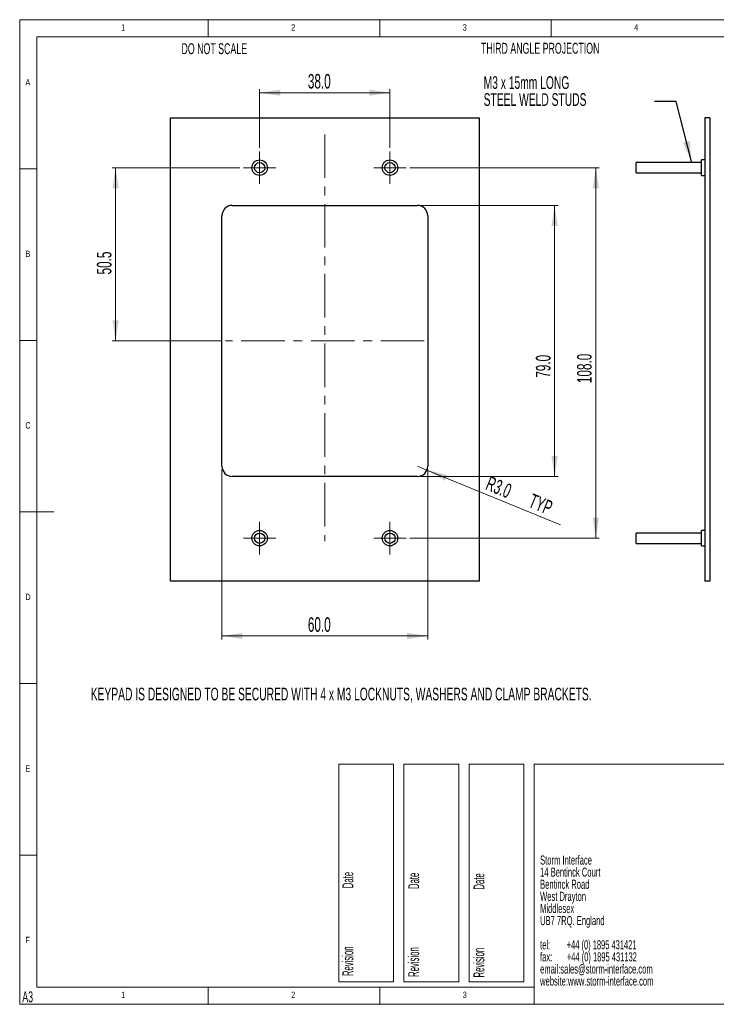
# Paper-space layout 'Sheet4' of a CAD drawing. Header units: millimetres. Extents: x 5 to 415, y 5 to 292.
# Tile 1 of 8: x 5 to 208, y 5 to 292. Entities that reach past the tile are written whole.
import ezdxf

# ---------------------------------------------------------------- set-up
doc = ezdxf.new("R2010")
doc.units = ezdxf.units.MM
doc.linetypes.add('CENTERX2', pattern=[20.32, 12.7, -2.54, 2.54, -2.54])
doc.styles.add('SLDTEXTSTYLE0', font='TXT', dxfattribs={"width": 0.605})
doc.styles.add('SLDTEXTSTYLE1', font='TXT', dxfattribs={"width": 0.75})
doc.styles.add('SLDTEXTSTYLE2', font='TXT', dxfattribs={"width": 0.567742})
doc.styles.add('SLDTEXTSTYLE3', font='TXT', dxfattribs={"width": 0.57})
doc.styles.add('SLDTEXTSTYLE4', font='TXT', dxfattribs={"width": 0.532308})
doc.dimstyles.new('SLDDIMSTYLE0', dxfattribs={"dimtxt": 4.10931, "dimasz": 6, "dimexe": 0, "dimexo": 0.0625, "dimgap": 1.027327, "dimtad": 1, "dimdec": 1, "dimrnd": 1e-09, "dimzin": 4, "dimdsep": 46, "dimtxsty": 'SLDTEXTSTYLE0', "dimsah": 1, "dimcen": 0.09, "dimadec": 0, "dimazin": 1, "dimtfac": 1, "dimtdec": 1, "dimtofl": 0, "dimtmove": 0, "dimatfit": 3, "dimfxl": 1, "dimfrac": 2, "dimtolj": 1, "dimtzin": 12, "dimarcsym": 0})
doc.dimstyles.new('SLDDIMSTYLE1', dxfattribs={"dimtxt": 4.10931, "dimasz": 6, "dimexe": 0, "dimexo": 0.0625, "dimgap": 1.027327, "dimtad": 1, "dimdec": 1, "dimrnd": 1e-09, "dimzin": 12, "dimdsep": 46, "dimtxsty": 'SLDTEXTSTYLE0', "dimsah": 1, "dimcen": 0.09, "dimadec": 0, "dimazin": 3, "dimtfac": 1, "dimtdec": 1, "dimtofl": 0, "dimtmove": 0, "dimatfit": 3, "dimfxl": 1, "dimfrac": 2, "dimtolj": 1, "dimtzin": 12, "dimarcsym": 0})
doc.dimstyles.new('SLDDIMSTYLE3', dxfattribs={"dimtxt": 4.10931, "dimasz": 6, "dimexe": 0, "dimexo": 0.0625, "dimgap": 1.027327, "dimtad": 1, "dimdec": 1, "dimrnd": 1e-09, "dimzin": 4, "dimdsep": 46, "dimtxsty": 'SLDTEXTSTYLE0', "dimsah": 1, "dimcen": 0, "dimadec": 0, "dimazin": 1, "dimtfac": 1, "dimtdec": 1, "dimtofl": 0, "dimtmove": 0, "dimatfit": 3, "dimfxl": 1, "dimfrac": 2, "dimtolj": 1, "dimtzin": 12, "dimarcsym": 0})
doc.dimstyles.new('SLDDIMSTYLE4', dxfattribs={"dimtxt": 0.18, "dimasz": 6, "dimexe": 0, "dimexo": 0.0625, "dimgap": 0, "dimtad": 0, "dimtih": 1, "dimtoh": 1, "dimdec": 0, "dimrnd": 1e-09, "dimzin": 0, "dimdsep": 46, "dimtxsty": 'Standard', "dimsah": 1, "dimcen": 0.09, "dimadec": 0, "dimazin": 0, "dimtfac": 6, "dimtdec": 0, "dimtofl": 0, "dimtmove": 0, "dimatfit": 3, "dimfxl": 1, "dimfrac": 2, "dimtolj": 1, "dimtzin": 0, "dimarcsym": 0})
doc.dimstyles.new('SLDDIMSTYLE6', dxfattribs={"dimtxt": 4.10931, "dimasz": 6, "dimexe": 0, "dimexo": 0.0625, "dimgap": 1.027327, "dimtad": 1, "dimdec": 1, "dimrnd": 1e-09, "dimzin": 4, "dimdsep": 46, "dimtxsty": 'SLDTEXTSTYLE0', "dimsah": 1, "dimcen": 0.09, "dimadec": 0, "dimazin": 1, "dimtfac": 1, "dimtofl": 0, "dimtmove": 0, "dimatfit": 3, "dimfxl": 1, "dimfrac": 2, "dimtolj": 1, "dimtzin": 12, "dimarcsym": 0})

# ---------------------------------------------------------------- blocks, each defined once
blk = doc.blocks.new('SW_NOTE_17')
at = {"color": 0, "linetype": 'Continuous', "lineweight": 0, "char_height": 3.7042, "attachment_point": 1, "style": 'SLDTEXTSTYLE0'}
for s, insert in [('M3 x 15mm LONG', (-49.79, 7.34)), ('STEEL WELD STUDS', (-49.79, 2.4))]:
    blk.add_mtext(s, dxfattribs=dict(at, insert=insert))
blk = doc.blocks.new('SW_NOTE_19')
at = {"color": 0, "linetype": 'Continuous', "lineweight": 0, "attachment_point": 1}
for s, insert, char_height, style in [('Storm Interface', (0, 3.4), 2.6458, 'SLDTEXTSTYLE0'), ('14 Bentinck Court', (0, -0.13), 2.6458, 'SLDTEXTSTYLE0'), ('Bentinck Road', (0, -3.66), 2.6458, 'SLDTEXTSTYLE0'), ('West Drayton', (0, -7.18), 2.6458, 'SLDTEXTSTYLE0'), ('Middlesex', (0, -10.71), 2.646, 'SLDTEXTSTYLE0'), ('UB7 7RQ. England', (0, -14.24), 2.6458, 'SLDTEXTSTYLE0'), ('tel:        +44 (0) 1895 431421', (0, -21.29), 2.6458, 'SLDTEXTSTYLE2'), ('fax:       +44 (0) 1895 431132', (0, -24.82), 2.6458, 'SLDTEXTSTYLE3'), ('email:sales@storm-interface.com', (0, -28.35), 2.6458, 'SLDTEXTSTYLE0'), ('website:www.storm-interface.com', (0, -31.88), 2.6458, 'SLDTEXTSTYLE0')]:
    blk.add_mtext(s, dxfattribs=dict(at, insert=insert, char_height=char_height, style=style))
blk = doc.blocks.new('_D_10')
at = {"color": 7, "linetype": 'Continuous', "lineweight": 18}
for p, q in [((74.96, 254.61), (74.96, 271.71)), ((74.96, 270.71), (112.96, 270.71)), ((112.96, 254.61), (112.96, 271.71))]:
    blk.add_line(p, q, dxfattribs=at)
for points in [[(74.96, 270.71), (80.96, 269.81), (80.96, 271.61)], [(112.96, 270.71), (106.96, 271.61), (106.96, 269.81)]]:
    blk.add_solid(points, dxfattribs=at)
at = {"color": 7, "linetype": 'Continuous', "lineweight": 18, "insert": (89.02, 276.17), "char_height": 4.233, "attachment_point": 1, "style": 'SLDTEXTSTYLE0'}
blk.add_mtext('38.0', dxfattribs=at)
blk = doc.blocks.new('_D_11')
at = {"color": 7, "linetype": 'Continuous', "lineweight": 18}
for p, q in [((63.96, 160.86), (63.96, 111.36)), ((123.96, 160.86), (123.96, 111.36)), ((63.96, 112.36), (123.96, 112.36))]:
    blk.add_line(p, q, dxfattribs=at)
for points in [[(63.96, 112.36), (69.96, 111.46), (69.96, 113.26)], [(123.96, 112.36), (117.96, 113.26), (117.96, 111.46)]]:
    blk.add_solid(points, dxfattribs=at)
at = {"color": 7, "linetype": 'Continuous', "lineweight": 18, "insert": (89.02, 117.81), "char_height": 4.233, "attachment_point": 1, "style": 'SLDTEXTSTYLE0'}
blk.add_mtext('60.0', dxfattribs=at)
blk = doc.blocks.new('_D_12')
at = {"color": 7, "linetype": 'Continuous', "lineweight": 18}
for q in [(120.96, 161.86), (162.71, 144.78)]:
    blk.add_line((123.74, 160.72), q, dxfattribs=at)
blk.add_solid([(123.74, 160.72), (128.95, 157.62), (129.63, 159.28)], dxfattribs=at)
at = {"color": 7, "linetype": 'Continuous', "lineweight": 18, "char_height": 4.233, "attachment_point": 1, "rotation": 337.7521, "style": 'SLDTEXTSTYLE0'}
for s, insert in [('R3.0', (142.13, 159.08)), ('TYP', (154.63, 153.96))]:
    blk.add_mtext(s, dxfattribs=dict(at, insert=insert))
blk = doc.blocks.new('_D_13')
at = {"color": 7, "linetype": 'Continuous', "lineweight": 18}
for p, q in [((118.71, 248.86), (173.96, 248.86)), ((172.96, 248.86), (172.96, 140.86)), ((118.71, 140.86), (173.96, 140.86))]:
    blk.add_line(p, q, dxfattribs=at)
for points in [[(172.96, 248.86), (172.06, 242.86), (173.86, 242.86)], [(172.96, 140.86), (173.86, 146.86), (172.06, 146.86)]]:
    blk.add_solid(points, dxfattribs=at)
at = {"color": 7, "linetype": 'Continuous', "lineweight": 18, "insert": (167.51, 186.06), "char_height": 4.233, "attachment_point": 1, "rotation": 90, "style": 'SLDTEXTSTYLE0'}
blk.add_mtext('108.0', dxfattribs=at)
blk = doc.blocks.new('_D_14')
at = {"color": 7, "linetype": 'Continuous', "lineweight": 18}
for p, q in [((69.21, 248.86), (31.96, 248.86)), ((32.96, 248.86), (32.96, 198.36)), ((63.96, 198.36), (31.96, 198.36))]:
    blk.add_line(p, q, dxfattribs=at)
for points in [[(32.96, 248.86), (32.06, 242.86), (33.86, 242.86)], [(32.96, 198.36), (33.86, 204.36), (32.06, 204.36)]]:
    blk.add_solid(points, dxfattribs=at)
at = {"color": 7, "linetype": 'Continuous', "lineweight": 18, "insert": (27.51, 217.74), "char_height": 4.233, "attachment_point": 1, "rotation": 90, "style": 'SLDTEXTSTYLE0'}
blk.add_mtext('50.5', dxfattribs=at)
blk = doc.blocks.new('_D_15')
at = {"color": 7, "linetype": 'Continuous', "lineweight": 18}
for p, q in [((121.96, 237.86), (161.96, 237.86)), ((160.96, 237.86), (160.96, 158.86)), ((121.96, 158.86), (161.96, 158.86))]:
    blk.add_line(p, q, dxfattribs=at)
for points in [[(160.96, 237.86), (160.06, 231.86), (161.86, 231.86)], [(160.96, 158.86), (161.86, 164.86), (160.06, 164.86)]]:
    blk.add_solid(points, dxfattribs=at)
at = {"color": 7, "linetype": 'Continuous', "lineweight": 18, "insert": (155.51, 187.63), "char_height": 4.233, "attachment_point": 1, "rotation": 90, "style": 'SLDTEXTSTYLE0'}
blk.add_mtext('79.0', dxfattribs=at)
blk = doc.blocks.new('SW_CENTERMARKSYMBOL_4')
at = {"color": 0, "linetype": 'Continuous', "lineweight": 0}
for p, q in [((0, 2.5), (0, 4.75)), ((-2.5, 0), (-4.75, 0)), ((0, 0), (-2.5, 0)), ((0, 0), (0, 2.5)), ((0, 0), (0, -2.5)), ((0, 0), (2.5, 0)), ((2.5, 0), (4.75, 0)), ((0, -2.5), (0, -4.75))]:
    blk.add_line(p, q, dxfattribs=at)
blk = doc.blocks.new('SW_CENTERMARKSYMBOL_5')
at = {"color": 0, "linetype": 'Continuous', "lineweight": 0}
for p, q in [((0, 2.5), (0, 4.75)), ((-2.5, 0), (-4.75, 0)), ((0, 0), (-2.5, 0)), ((0, 0), (0, 2.5)), ((0, 0), (0, -2.5)), ((0, 0), (2.5, 0)), ((2.5, 0), (4.75, 0)), ((0, -2.5), (0, -4.75))]:
    blk.add_line(p, q, dxfattribs=at)
blk = doc.blocks.new('SW_CENTERMARKSYMBOL_6')
at = {"color": 0, "linetype": 'Continuous', "lineweight": 0}
for p, q in [((0, 2.5), (0, 4.75)), ((-2.5, 0), (-4.75, 0)), ((0, 0), (-2.5, 0)), ((0, 0), (0, 2.5)), ((0, 0), (0, -2.5)), ((0, 0), (2.5, 0)), ((2.5, 0), (4.75, 0)), ((0, -2.5), (0, -4.75))]:
    blk.add_line(p, q, dxfattribs=at)
blk = doc.blocks.new('SW_CENTERMARKSYMBOL_7')
at = {"color": 0, "linetype": 'Continuous', "lineweight": 0}
for p, q in [((0, 2.5), (0, 4.75)), ((-2.5, 0), (-4.75, 0)), ((0, 0), (-2.5, 0)), ((0, 0), (0, 2.5)), ((0, 0), (0, -2.5)), ((0, 0), (2.5, 0)), ((2.5, 0), (4.75, 0)), ((0, -2.5), (0, -4.75))]:
    blk.add_line(p, q, dxfattribs=at)

psp = doc.layouts.new('Sheet4')

# ---------------------------------------------------------------- linework, layer by layer
at = {"color": 7, "linetype": 'Continuous', "lineweight": 18}
for p, q in [((415, 292), (5, 292)), ((5, 292), (5, 5)), ((60, 287), (60, 292)), ((110, 292), (110, 287)), ((160, 287), (160, 292)), ((410, 287), (10, 287)), ((10, 287), (10, 10)), ((10, 248.5), (5, 248.5)), ((5, 198.5), (10, 198.5)), ((5, 148.5), (15, 148.5)), ((5, 98.5), (10, 98.5)), ((98, 75), (114, 75)), ((98, 75), (98, 11.5)), ((114, 75), (114, 11.5)), ((117, 75), (133, 75)), ((117, 75), (117, 11.5)), ((133, 75), (133, 11.5)), ((136, 75), (152, 75)), ((136, 75), (136, 11.5)), ((152, 75), (152, 11.5)), ((415, 75), (155, 75)), ((155, 75), (155, 5)), ((10, 48.5), (5, 48.5)), ((98, 11.5), (114, 11.5)), ((117, 11.5), (133, 11.5)), ((136, 11.5), (152, 11.5)), ((10, 10), (155, 10)), ((60, 5), (60, 10)), ((110, 10), (110, 5)), ((5, 5), (415, 5)), ((123.11, 5), (123.11, 5))]:
    psp.add_line(p, q, dxfattribs=at)
at = {"color": 7, "linetype": 'Continuous', "lineweight": 25}
for p, q in [((48.96, 128.36), (48.96, 263.36)), ((48.96, 263.36), (138.96, 263.36)), ((138.96, 263.36), (138.96, 128.36)), ((206.21, 263.36), (204.71, 263.36)), ((204.71, 263.36), (204.71, 128.36)), ((206.21, 263.36), (206.21, 128.36)), ((203.76, 250.36), (184.71, 250.36)), ((184.71, 248.86), (184.71, 250.36)), ((204.71, 251.11), (203.76, 251.11)), ((203.76, 248.86), (203.76, 251.11)), ((184.71, 247.36), (184.71, 248.86)), ((184.71, 247.36), (203.76, 247.36)), ((203.76, 246.61), (203.76, 248.86)), ((203.76, 246.61), (204.71, 246.61)), ((66.96, 237.86), (120.96, 237.86)), ((63.96, 161.86), (63.96, 234.86)), ((123.96, 234.86), (123.96, 161.86)), ((120.96, 158.86), (66.96, 158.86)), ((203.76, 142.36), (184.71, 142.36)), ((184.71, 140.86), (184.71, 142.36)), ((184.71, 139.36), (184.71, 140.86)), ((204.71, 143.11), (203.76, 143.11)), ((203.76, 140.86), (203.76, 143.11)), ((203.76, 138.61), (203.76, 140.86)), ((184.71, 139.36), (203.76, 139.36)), ((203.76, 138.61), (204.71, 138.61)), ((138.96, 128.36), (48.96, 128.36)), ((206.21, 128.36), (204.71, 128.36))]:
    psp.add_line(p, q, dxfattribs=at)
at = {"color": 7, "linetype": 'CENTERX2', "lineweight": 18}
for p, q in [((93.96, 258.58), (93.96, 139.97)), ((122.96, 198.36), (64.96, 198.36))]:
    psp.add_line(p, q, dxfattribs=at)
at = {"color": 7, "linetype": 'Continuous', "lineweight": 25}
for centre, radius in [((74.96, 248.86), 2.25), ((74.96, 248.86), 1.5), ((112.96, 248.86), 2.25), ((112.96, 248.86), 1.5), ((74.96, 140.86), 2.25), ((74.96, 140.86), 1.5), ((112.96, 140.86), 2.25), ((112.96, 140.86), 1.5)]:
    psp.add_circle(centre, radius, dxfattribs=at)
for centre, start, end in [((66.96, 234.86), 90, 180), ((120.96, 234.86), 0, 90), ((66.96, 161.86), 180, 270), ((120.96, 161.86), 270, 0)]:
    psp.add_arc(centre, 3, start, end, dxfattribs=at)

# ---------------------------------------------------------------- block references
at = {"color": 7, "linetype": 'Continuous', "lineweight": 0}
for name, p in [('SW_NOTE_17', (190.06, 268.18)), ('SW_CENTERMARKSYMBOL_4', (74.96, 248.86)), ('SW_CENTERMARKSYMBOL_5', (112.96, 248.86)), ('SW_CENTERMARKSYMBOL_6', (74.96, 140.86)), ('SW_CENTERMARKSYMBOL_7', (112.96, 140.86)), ('SW_NOTE_19', (156.73, 44.97))]:
    psp.add_blockref(name, p, dxfattribs=at)

# ---------------------------------------------------------------- texts
at = {"color": 7, "linetype": 'Continuous', "lineweight": 0, "attachment_point": 1}
for s, insert, char_height, style in [('1', (34.58, 290.67), 1.85, 'SLDTEXTSTYLE1'), ('2', (84.17, 290.67), 1.85, 'SLDTEXTSTYLE1'), ('3', (134.17, 290.67), 1.85, 'SLDTEXTSTYLE1'), ('4', (184.17, 290.67), 1.85, 'SLDTEXTSTYLE1'), ('DO NOT SCALE', (52.17, 285.14), 3.175, 'SLDTEXTSTYLE0'), ('THIRD ANGLE PROJECTION', (139.49, 285.26), 3.175, 'SLDTEXTSTYLE0'), ('A', (6.67, 274.67), 1.85, 'SLDTEXTSTYLE1'), ('B', (6.67, 224.67), 1.85, 'SLDTEXTSTYLE1'), ('C', (6.67, 174.67), 1.85, 'SLDTEXTSTYLE1'), ('D', (6.67, 124.67), 1.85, 'SLDTEXTSTYLE1'), ('KEYPAD IS DESIGNED TO BE SECURED WITH 4 x M3 LOCKNUTS, WASHERS AND CLAMP BRACKETS.', (25.71, 97.29), 3.7042, 'SLDTEXTSTYLE0'), ('E', (6.67, 74.67), 1.85, 'SLDTEXTSTYLE1'), ('F', (6.67, 24.67), 1.85, 'SLDTEXTSTYLE1'), ('A3', (5.76, 8.76), 3.175, 'SLDTEXTSTYLE0'), ('1', (34.58, 8.67), 1.85, 'SLDTEXTSTYLE1'), ('2', (84.17, 8.67), 1.85, 'SLDTEXTSTYLE1'), ('3', (134.17, 8.67), 1.85, 'SLDTEXTSTYLE1')]:
    psp.add_mtext(s, dxfattribs=dict(at, insert=insert, char_height=char_height, style=style))
at = {"color": 7, "linetype": 'Continuous', "lineweight": 0, "char_height": 3.175, "attachment_point": 1, "rotation": 90, "style": 'SLDTEXTSTYLE4'}
for insert in [(99.08, 13.21), (118.28, 12.97), (137.31, 12.81)]:
    psp.add_mtext('Revision                           Date', dxfattribs=dict(at, insert=insert))

# ---------------------------------------------------------------- dimensions: what is measured, and where the dimension line sits
at = {"color": 7, "linetype": 'Continuous', "lineweight": 18}
for base, p1, p2, picture, middle in [((112.96, 270.71), (74.96, 253.61), (112.96, 253.61), '_D_10', (94.51, 270.71)), ((123.96, 112.36), (63.96, 161.86), (123.96, 161.86), '_D_11', (94.51, 112.36))]:
    dim = psp.add_linear_dim(base=base, p1=p1, p2=p2, dimstyle='SLDDIMSTYLE0', dxfattribs=at)
    dim.commit()
    dim.dimension.update_dxf_attribs({"geometry": picture, "text_midpoint": middle, "dimtype": 160})
for base, p1, p2, dimstyle, picture, middle in [((32.96, 198.36), (70.21, 248.86), (64.96, 198.36), 'SLDDIMSTYLE1', '_D_14', (32.96, 223.23)), ((172.96, 140.86), (117.71, 248.86), (117.71, 140.86), 'SLDDIMSTYLE0', '_D_13', (172.96, 193.11)), ((160.96, 158.86), (120.96, 237.86), (120.96, 158.86), 'SLDDIMSTYLE6', '_D_15', (160.96, 193.11))]:
    dim = psp.add_linear_dim(base=base, p1=p1, p2=p2, angle=90, dimstyle=dimstyle, dxfattribs=at)
    dim.commit()
    dim.dimension.update_dxf_attribs({"geometry": picture, "text_midpoint": middle, "dimtype": 160})
dim = psp.add_radius_dim(center=(120.96, 161.86), mpoint=(123.74, 160.72), text='<> TYP', dimstyle='SLDDIMSTYLE3', dxfattribs=at)
dim.commit()
dim.dimension.update_dxf_attribs({"geometry": '_D_12', "text_midpoint": (151.53, 149.35), "dimtype": 164})

# ---------------------------------------------------------------- leaders
at = {"color": 7, "linetype": 'Continuous', "lineweight": 0}
psp.add_leader([(200.87, 250.62), (196.41, 268.18), (190.06, 268.18)], dimstyle='SLDDIMSTYLE4', dxfattribs=at)

doc.saveas('drawing.dxf')
